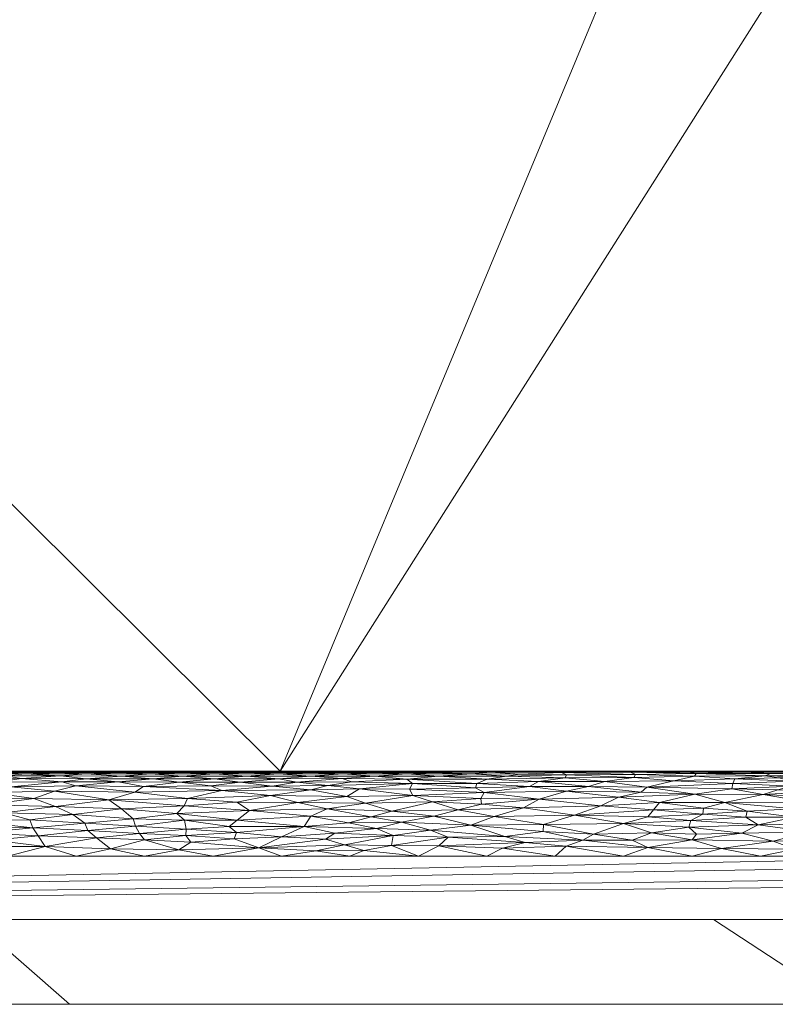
# Model space of a CAD drawing. Header units: millimetres. Extents: x -300 to 300, y 0 to 450.
# Tile 148 of 256: x 54 to 71, y 0 to 23. Entities that reach past the tile are written whole.
import ezdxf

# ---------------------------------------------------------------- set-up
doc = ezdxf.new("R2010")
doc.units = ezdxf.units.MM
doc.layers.add('A-GENM', color=13, linetype='Continuous')

# ---------------------------------------------------------------- blocks, each defined once
blk = doc.blocks.new('MODEL_CCAS0420-1080410R0 - MODEL_CCAS0420-1080410R0-453240-Preview')
at = {"layer": 'A-GENM', "lineweight": 9}
mesh = blk.add_polyface(dxfattribs=at)
corners = [(-296.159, -20, -110), (-295.657, -15.55, -110), (-294.177, -11.323, -110), (-291.793, -7.531, -110), (-288.625, -4.364, -110), (-284.831, -1.981, -110), (-280.602, -0.502, -110), (-276.147, 0, -110), (276.147, 0, -110), (280.596, -0.501, -110), (284.825, -1.978, -110), (288.619, -4.359, -110), (291.788, -7.525, -110), (294.174, -11.316, -110), (295.656, -15.545, -110), (296.159, -20, -110), (296.159, -426.171, -110), (295.658, -430.617, -110), (294.182, -434.842, -110), (291.802, -438.632, -110), (288.638, -441.797, -110), (284.848, -444.179, -110), (280.622, -445.657, -110), (276.171, -446.159, -110), (-276.171, -446.159, -110), (-280.617, -445.658, -110), (-284.842, -444.182, -110), (-288.632, -441.802, -110), (-291.797, -438.638, -110), (-294.179, -434.848, -110), (-295.657, -430.622, -110), (-296.159, -426.171, -110)]
mesh.append_faces([[corners[k] for k in face] for face in [(15, 12, 13, 14)]], dxfattribs={"vtx0": -1})
mesh.append_faces([[corners[k] for k in face] for face in [(16, 8, 15)]], dxfattribs={"vtx0": -1, "vtx1": -1})
mesh.append_faces([[corners[k] for k in face] for face in [(24, 31, 7, 8)]], dxfattribs={"vtx0": -1, "vtx1": -1, "vtx3": -1})
mesh.append_faces([[corners[k] for k in face] for face in [(31, 24, 25, 30), (18, 21, 22, 17), (17, 22, 23, 16)]], dxfattribs={"vtx0": -1, "vtx2": -1})
mesh.append_faces([[corners[k] for k in face] for face in [(0, 3, 4, 5), (0, 5, 6, 7)]], dxfattribs={"vtx0": -1, "vtx3": -1})
mesh.append_faces([[corners[k] for k in face] for face in [(28, 29, 27)]], dxfattribs={"vtx1": -1})
mesh.append_faces([[corners[k] for k in face] for face in [(25, 26, 30), (11, 12, 15, 10), (9, 10, 15, 8), (31, 0, 7)]], dxfattribs={"vtx1": -1, "vtx2": -1})
mesh.append_faces([[corners[k] for k in face] for face in [(23, 24, 8, 16)]], dxfattribs={"vtx1": -1, "vtx2": -1, "vtx3": -1})
mesh.append_faces([[corners[k] for k in face] for face in [(26, 27, 29, 30)]], dxfattribs={"vtx1": -1, "vtx3": -1})
mesh.append_faces([[corners[k] for k in face] for face in [(19, 20, 21, 18)]], dxfattribs={"vtx2": -1})
mesh.append_faces([[corners[k] for k in face] for face in [(0, 1, 2, 3)]], dxfattribs={"vtx3": -1})
mesh = blk.add_polyface(dxfattribs=at)
corners = [(279.918, 0, -2), (278.032, 0, -56), (276.147, 0, -110), (-276.147, 0, -110), (-278.032, 0, -56), (-279.918, 0, -2), (0, 0, -2)]
mesh.append_faces([[corners[k] for k in face] for face in [(6, 3, 4, 5)]], dxfattribs={"vtx0": -1})
mesh.append_faces([[corners[k] for k in face] for face in [(3, 6, 2)]], dxfattribs={"vtx0": -1, "vtx1": -1})
mesh.append_faces([[corners[k] for k in face] for face in [(1, 2, 6, 0)]], dxfattribs={"vtx1": -1})
mesh = blk.add_polyface(dxfattribs=at)
corners = [(279.918, 0, -2), (0, 0, -2), (-279.918, 0, -2), (-279.918, -0.586, -0.586), (-279.918, -2), (0, -2), (279.918, -2), (279.918, -0.586, -0.586), (-146.072, 0, -2), (-139.959, -2), (-209.938, -2), (-246.456, -2), (-73.036, 0, -2), (-212.995, 0, -2), (-69.979, -2), (-246.456, 0, -2), (146.072, -2), (139.959, 0, -2), (209.938, 0, -2), (246.456, 0, -2), (73.036, -2), (212.995, -2), (69.979, 0, -2), (246.456, -2), (-36.518, 0, -2), (-34.99, -2), (-52.485, -2), (34.99, 0, -2), (36.518, -2), (18.259, -2), (-263.187, -2), (-109.554, 0, -2), (-104.969, -2), (-122.464, -2), (263.187, 0, -2), (104.969, 0, -2), (109.554, -2), (91.295, -2), (-174.949, -2), (-179.533, 0, -2), (-162.803, 0, -2), (179.533, -2), (174.949, 0, -2), (192.444, 0, -2), (-157.454, -2), (-127.813, 0, -2), (-18.259, 0, -2), (-17.495, -2), (-229.726, 0, -2), (-228.197, -2), (229.726, -2), (228.197, 0, -2), (54.777, -2), (52.485, 0, -2), (-87.474, -2), (-91.295, 0, -2), (127.813, -2), (122.464, 0, -2), (-196.264, 0, -2), (-192.444, -2), (157.454, 0, -2), (162.803, -2), (-54.777, 0, -2), (17.495, 0, -2), (-263.187, 0, -2), (263.187, -2), (87.474, 0, -2), (196.264, -2)]
mesh.append_faces([[corners[k] for k in face] for face in [(44, 40, 38), (45, 33, 31), (46, 47, 1), (50, 51, 21), (52, 53, 28), (54, 55, 32), (56, 57, 36), (58, 59, 39), (60, 61, 42)]], dxfattribs={"vtx0": -1, "vtx1": -1})
mesh.append_faces([[corners[k] for k in face] for face in [(34, 65, 7), (30, 64, 3)]], dxfattribs={"vtx0": -1, "vtx1": -1, "vtx2": -1})
mesh.append_faces([[corners[k] for k in face] for face in [(5, 63, 1, 47), (42, 61, 41, 43), (19, 23, 65, 34), (32, 55, 31, 33), (28, 53, 27, 29), (39, 59, 38, 40), (36, 57, 35, 37), (21, 51, 18, 67), (63, 5, 29, 27), (67, 18, 43, 41), (37, 35, 66)]], dxfattribs={"vtx0": -1, "vtx2": -1})
mesh.append_faces([[corners[k] for k in face] for face in [(2, 3, 64)]], dxfattribs={"vtx1": -1})
mesh.append_faces([[corners[k] for k in face] for face in [(25, 47, 46, 24), (9, 33, 45, 8), (8, 40, 44, 9), (49, 10, 13, 48), (11, 49, 48, 15), (19, 51, 50, 23), (20, 37, 66, 22), (26, 25, 24, 62), (14, 26, 62, 12), (22, 53, 52, 20), (30, 11, 15, 64), (12, 55, 54, 14), (17, 57, 56, 16), (10, 59, 58, 13), (16, 61, 60, 17)]], dxfattribs={"vtx1": -1, "vtx3": -1})
mesh.append_faces([[corners[k] for k in face] for face in [(3, 4, 30), (65, 6, 7), (7, 0, 34)]], dxfattribs={"vtx2": -1})
mesh = blk.add_polyface(dxfattribs=at)
corners = [(-279.918, -2), (-292.651, -7.27), (-297.929, -20), (-297.929, -224.97), (-297.929, -429.94), (-292.661, -442.661), (-279.94, -447.929), (0, -447.929), (279.94, -447.929), (292.661, -442.661), (297.929, -429.94), (297.929, -224.97), (297.929, -20), (292.651, -7.27), (279.918, -2), (0, -2), (0, -3.5), (13.257, -3.5), (26.515, -3.5), (39.772, -3.5), (53.029, -3.5), (66.287, -3.5), (79.544, -3.5), (92.801, -3.5), (106.059, -3.5), (119.316, -3.5), (132.573, -3.5), (145.831, -3.5), (159.088, -3.5), (172.345, -3.5), (185.603, -3.5), (198.86, -3.5), (212.117, -3.5), (225.375, -3.5), (238.632, -3.5), (251.889, -3.5), (265.147, -3.5), (278.404, -3.5), (291.028, -7.487), (296.497, -19.511), (296.5, -32.769), (296.5, -46.026), (296.5, -59.283), (296.5, -72.541), (296.5, -85.798), (296.5, -99.055), (296.5, -112.313), (296.5, -125.57), (296.5, -138.827), (296.5, -152.085), (296.5, -165.342), (296.5, -178.599), (296.5, -191.857), (296.5, -205.114), (296.5, -218.371), (296.5, -231.629), (296.5, -244.886), (296.5, -258.143), (296.499, -271.401), (296.499, -284.658), (296.499, -297.915), (296.499, -311.173), (296.499, -324.43), (296.499, -337.687), (296.5, -350.945), (296.5, -364.202), (296.5, -377.459), (296.5, -390.717), (296.5, -403.974), (296.5, -417.231), (296.497, -430.489), (291.028, -442.513), (278.404, -446.5), (265.147, -446.5), (251.889, -446.5), (238.632, -446.5), (225.375, -446.5), (212.117, -446.5), (198.86, -446.5), (185.603, -446.5), (172.345, -446.5), (159.088, -446.5), (145.831, -446.5), (132.573, -446.5), (119.316, -446.5), (106.059, -446.5), (92.801, -446.5), (79.544, -446.5), (66.287, -446.5), (53.029, -446.5), (39.772, -446.5), (26.515, -446.5), (13.257, -446.5), (0, -446.5), (-12.926, -446.5), (-25.852, -446.5), (-38.777, -446.5), (-51.703, -446.5), (-64.629, -446.5), (-77.555, -446.5), (-90.48, -446.5), (-103.406, -446.5), (-116.332, -446.5), (-129.258, -446.5), (-142.183, -446.5), (-155.109, -446.5), (-168.035, -446.5), (-180.961, -446.5), (-193.887, -446.5), (-206.812, -446.5), (-219.738, -446.5), (-232.664, -446.5), (-245.59, -446.5), (-258.515, -446.5), (-271.441, -446.5), (-284.356, -445.968), (-294.544, -438.124), (-296.5, -425.35), (-296.5, -412.424), (-296.5, -399.498), (-296.5, -386.572), (-296.5, -373.646), (-296.5, -360.721), (-296.5, -347.795), (-296.499, -334.869), (-296.499, -321.943), (-296.499, -309.018), (-296.499, -296.092), (-296.499, -283.166), (-296.499, -270.24), (-296.5, -257.315), (-296.5, -244.389), (-296.5, -231.463), (-296.5, -218.537), (-296.5, -205.611), (-296.5, -192.686), (-296.5, -179.76), (-296.5, -166.834), (-296.5, -153.908), (-296.5, -140.983), (-296.5, -128.057), (-296.5, -115.131), (-296.5, -102.205), (-296.5, -89.28), (-296.5, -76.354), (-296.5, -63.428), (-296.5, -50.502), (-296.5, -37.576), (-296.5, -24.651), (-294.544, -11.876), (-284.356, -4.032), (-271.441, -3.5), (-258.515, -3.5), (-245.59, -3.5), (-232.664, -3.5), (-219.738, -3.5), (-206.812, -3.5), (-193.887, -3.5), (-180.961, -3.5), (-168.035, -3.5), (-155.109, -3.5), (-142.183, -3.5), (-129.258, -3.5), (-116.332, -3.5), (-103.406, -3.5), (-90.48, -3.5), (-77.555, -3.5), (-64.629, -3.5), (-51.703, -3.5), (-38.777, -3.5), (-25.852, -3.5), (-12.926, -3.5), (-294.538, -438.129), (-294.547, -438.108)]
mesh.append_faces([[corners[k] for k in face] for face in [(116, 172, 173)]])
mesh.append_faces([[corners[k] for k in face] for face in [(118, 4, 117), (6, 115, 5), (115, 6, 114), (7, 104, 6), (1, 150, 0), (151, 0, 150)]], dxfattribs={"vtx0": -1, "vtx1": -1})
mesh.append_faces([[corners[k] for k in face] for face in [(4, 124, 125), (7, 99, 100), (2, 148, 149), (149, 1, 2), (2, 141, 142), (0, 151, 152), (0, 160, 161, 15), (15, 165, 166), (15, 170, 171), (8, 81, 82, 7), (8, 72, 73), (11, 61, 62, 10), (12, 46, 47, 11), (38, 13, 14, 37), (13, 38, 39, 12)]], dxfattribs={"vtx0": -1, "vtx2": -1})
mesh.append_faces([[corners[k] for k in face] for face in [(4, 118, 119, 120), (4, 120, 121, 122), (3, 128, 129, 130), (3, 130, 131, 132), (3, 138, 139, 140), (0, 154, 155, 156), (0, 156, 157, 158), (15, 161, 162, 163), (15, 163, 164, 165), (8, 73, 74, 75), (7, 86, 87, 88), (7, 83, 84, 85), (10, 68, 69, 70), (11, 55, 56, 57), (14, 28, 29, 30), (14, 32, 33, 34), (15, 19, 20, 21), (12, 44, 45, 46), (11, 49, 50, 51), (11, 47, 48, 49), (12, 39, 40, 41)]], dxfattribs={"vtx0": -1, "vtx3": -1})
mesh.append_faces([[corners[k] for k in face] for face in [(123, 124, 4, 122), (127, 128, 3, 126), (113, 114, 6, 112), (111, 112, 6, 110), (109, 110, 6, 108), (107, 108, 6, 106), (96, 97, 7, 95), (105, 106, 6, 104), (103, 104, 7, 102), (101, 102, 7, 100), (98, 99, 7, 97), (94, 95, 7, 93), (135, 136, 3, 134), (137, 138, 3, 136), (133, 134, 3, 132), (145, 146, 2, 144), (147, 148, 2, 146), (143, 144, 2, 142), (149, 150, 1), (153, 154, 0, 152), (159, 160, 0, 158), (169, 170, 15, 168), (167, 168, 15, 166), (78, 79, 8, 77), (80, 81, 8, 79), (76, 77, 8, 75), (91, 92, 7, 90), (89, 90, 7, 88), (85, 86, 7), (82, 83, 7), (67, 68, 10, 66), (65, 66, 10, 64), (60, 61, 11, 59), (58, 59, 11, 57), (63, 64, 10, 62), (54, 55, 11, 53), (26, 27, 15, 25), (31, 32, 14, 30), (16, 17, 15, 171), (18, 19, 15, 17), (24, 25, 15, 23), (22, 23, 15, 21), (34, 35, 14), (52, 53, 11, 51), (36, 37, 14, 35), (42, 43, 12, 41), (43, 44, 12), (92, 93, 7)]], dxfattribs={"vtx1": -1, "vtx2": -1})
mesh.append_faces([[corners[k] for k in face] for face in [(3, 4, 125, 126), (2, 3, 140, 141), (71, 72, 8, 9), (70, 71, 9, 10), (27, 28, 14, 15)]], dxfattribs={"vtx1": -1, "vtx3": -1})
mesh.append_faces([[corners[k] for k in face] for face in [(4, 173, 117), (115, 172, 5)]], dxfattribs={"vtx2": -1})
mesh = blk.add_polyface(dxfattribs=at)
corners = [(-70.482, -5.321, -1.172), (-71.202, -5.396, -1.363), (-69.536, -5.388, -1.341), (-71.5, -5.062, -0.75), (-71.152, -4.956, -0.629), (-72.564, -5.03, -0.711), (-71.827, -5.152, -0.872), (-71.325, -5.447, -1.54), (-69.574, -5.449, -1.55), (-70.777, -4.56, -0.309), (-70.743, -4.421, -0.231), (-71.896, -4.414, -0.228), (-71.047, -5.5, -2), (-70.125, -5.495, -1.851), (-71.493, -5.494, -1.841), (-70.171, -3.681, -0.009), (-71.092, -3.5), (-71.9, -3.665, -0.008), (-71.39, -3.852, -0.035), (-73.295, -3.891, -0.043), (-72.247, -4.073, -0.09), (-72.707, -3.5), (-70.65, -4.037, -0.079), (-71.037, -4.238, -0.148), (-72.311, -5.472, -1.665), (-70.715, -5.477, -1.699), (-70.442, -5.215, -0.971), (-71.848, -5.268, -1.066), (-72.64, -5.353, -1.248), (-72.679, -5.427, -1.464), (-71.524, -5.344, -1.226), (-70.414, -5.087, -0.783), (-69.538, -4.964, -0.637), (-72.437, -4.892, -0.564), (-72.304, -4.754, -0.444), (-70.249, -4.76, -0.449), (-71.898, -4.613, -0.343), (-73.088, -4.271, -0.162), (-72.93, -5.493, -1.829), (-72.559, -5.5, -2), (-69.476, -3.883, -0.041), (-69.445, -4.339, -0.192), (-69.73, -4.488, -0.267)]
mesh.append_faces([[corners[k] for k in face] for face in [(21, 17, 16)]], dxfattribs={"vtx0": -1, "vtx1": -1})
mesh.append_faces([[corners[k] for k in face] for face in [(0, 1, 2), (3, 4, 5), (5, 6, 3), (1, 7, 8), (9, 10, 11), (12, 13, 14), (15, 16, 17), (18, 19, 20), (22, 20, 23), (7, 24, 25), (26, 27, 0), (1, 28, 29), (27, 28, 30), (29, 24, 7), (0, 30, 1), (6, 27, 26), (31, 6, 26), (31, 32, 4), (5, 4, 33), (34, 35, 36), (37, 11, 23), (23, 20, 37), (34, 4, 35), (34, 33, 4), (14, 13, 25), (25, 24, 14), (24, 38, 14), (20, 22, 18), (18, 15, 17), (17, 19, 18), (40, 18, 22), (23, 10, 41), (8, 7, 25), (29, 7, 1), (11, 36, 9), (9, 42, 10), (35, 9, 36), (23, 11, 10), (27, 30, 0), (28, 1, 30), (6, 31, 3), (4, 3, 31)]], dxfattribs={"vtx0": -1, "vtx1": -1, "vtx2": -1})
mesh.append_faces([[corners[k] for k in face] for face in [(39, 12, 14)]], dxfattribs={"vtx1": -1, "vtx2": -1})
mesh = blk.add_polyface(dxfattribs=at)
corners = [(-69.538, -4.964, -0.637), (-70.414, -5.087, -0.783), (-68.41, -5.124, -0.833), (-69.747, -4.634, -0.357), (-70.777, -4.56, -0.309), (-70.249, -4.76, -0.449), (-69.536, -5.388, -1.341), (-68.104, -5.351, -1.241), (-69.046, -5.273, -1.074), (-70.482, -5.321, -1.172), (-70.125, -5.495, -1.851), (-71.047, -5.5, -2), (-69.536, -5.5, -2), (-70.442, -5.215, -0.971), (-69.398, -4.183, -0.127), (-68.516, -4.046, -0.082), (-69.578, -4.02, -0.075), (-68.78, -5.495, -1.861), (-68.139, -5.423, -1.449), (-69.574, -5.449, -1.55), (-71.202, -5.396, -1.363), (-69.388, -5.48, -1.715), (-70.715, -5.477, -1.699), (-71.152, -4.956, -0.629), (-68.707, -4.76, -0.449), (-67.736, -4.887, -0.559), (-68.565, -4.594, -0.331), (-69.73, -4.488, -0.267), (-68.433, -4.429, -0.236), (-69.445, -4.339, -0.192), (-70.65, -4.037, -0.079), (-71.037, -4.238, -0.148), (-68.024, -5.5, -2), (-68.024, -5.48, -1.719), (-70.171, -3.681, -0.009), (-71.39, -3.852, -0.035), (-69.476, -3.883, -0.041), (-68.431, -3.705, -0.012), (-69.476, -3.5), (-68.059, -3.878, -0.04), (-67.86, -3.5), (-71.092, -3.5), (-67.859, -4.272, -0.162), (-70.743, -4.421, -0.231), (-68.271, -5.007, -0.685)]
mesh.append_faces([[corners[k] for k in face] for face in [(32, 17, 12), (38, 37, 40)]], dxfattribs={"vtx0": -1, "vtx1": -1})
mesh.append_faces([[corners[k] for k in face] for face in [(0, 1, 2), (3, 4, 5), (6, 7, 8), (9, 6, 8), (2, 13, 8), (14, 15, 16), (17, 10, 12), (7, 6, 18), (8, 13, 9), (19, 18, 6), (20, 19, 6), (10, 21, 22), (2, 1, 13), (5, 23, 0), (24, 0, 25), (24, 26, 3), (27, 28, 29), (26, 28, 27), (14, 30, 31), (33, 19, 21), (21, 10, 17), (33, 21, 17), (22, 21, 19), (34, 35, 36), (37, 34, 36), (37, 38, 34), (39, 37, 36), (36, 16, 15), (36, 15, 39), (42, 15, 14), (0, 24, 5), (3, 26, 27), (29, 42, 14), (31, 29, 14), (4, 3, 27), (24, 3, 5), (29, 43, 27), (0, 2, 44), (36, 30, 16), (14, 16, 30)]], dxfattribs={"vtx0": -1, "vtx1": -1, "vtx2": -1})
mesh.append_faces([[corners[k] for k in face] for face in [(10, 11, 12)]], dxfattribs={"vtx0": -1, "vtx2": -1})
mesh.append_faces([[corners[k] for k in face] for face in [(38, 41, 34)]], dxfattribs={"vtx1": -1, "vtx2": -1})
mesh = blk.add_polyface(dxfattribs=at)
corners = [(-68.431, -3.705, -0.012), (-68.059, -3.878, -0.04), (-66.899, -3.872, -0.039), (-65.972, -4.244, -0.151), (-67.859, -4.272, -0.162), (-66.702, -4.462, -0.253), (-65.494, -4.638, -0.359), (-67.322, -4.684, -0.392), (-65.865, -4.84, -0.516), (-67.736, -4.887, -0.559), (-66.513, -5.03, -0.711), (-68.104, -5.351, -1.241), (-66.513, -5.417, -1.43), (-66.477, -5.343, -1.222), (-68.78, -5.495, -1.861), (-66.918, -5.493, -1.832), (-68.024, -5.48, -1.719), (-67.146, -4.017, -0.074), (-66.393, -5.471, -1.659), (-68.139, -5.423, -1.449), (-69.574, -5.449, -1.55), (-65.851, -5.256, -1.043), (-67.419, -5.263, -1.056), (-69.046, -5.273, -1.074), (-68.41, -5.124, -0.833), (-67.031, -5.141, -0.856), (-65.637, -5.142, -0.857), (-68.271, -5.007, -0.685), (-68.433, -4.429, -0.236), (-68.707, -4.76, -0.449), (-69.538, -4.964, -0.637), (-68.516, -4.046, -0.082), (-66.513, -5.5, -2), (-65.493, -5.494, -1.84), (-68.024, -5.5, -2), (-66.507, -3.733, -0.015), (-67.86, -3.5), (-65.959, -4.08, -0.092), (-68.565, -4.594, -0.331), (-69.445, -4.339, -0.192), (-66.245, -3.5), (-65.534, -3.822, -0.029)]
mesh.append_faces([[corners[k] for k in face] for face in [(0, 1, 2), (3, 4, 5), (6, 7, 8), (8, 9, 10), (11, 12, 13), (14, 15, 16), (17, 4, 3), (16, 15, 18), (19, 12, 11), (16, 19, 20), (13, 21, 22), (11, 13, 22), (23, 11, 22), (23, 22, 24), (10, 25, 26), (27, 10, 9), (18, 19, 16), (28, 5, 4), (27, 25, 10), (8, 7, 9), (29, 9, 7), (27, 9, 30), (7, 6, 5), (17, 1, 31), (32, 33, 15), (19, 18, 12), (24, 22, 25), (21, 25, 22), (18, 15, 33), (15, 14, 34), (35, 36, 0), (4, 17, 31), (2, 1, 17), (2, 17, 37), (0, 2, 35), (38, 29, 7), (5, 38, 7), (5, 28, 38), (4, 39, 28), (27, 24, 25), (17, 3, 37), (2, 41, 35)]], dxfattribs={"vtx0": -1, "vtx1": -1, "vtx2": -1})
mesh.append_faces([[corners[k] for k in face] for face in [(34, 32, 15), (40, 36, 35)]], dxfattribs={"vtx1": -1, "vtx2": -1})
mesh = blk.add_polyface(dxfattribs=at)
corners = [(-66.513, -5.417, -1.43), (-65.406, -5.43, -1.476), (-65.096, -5.386, -1.333), (-65.637, -5.142, -0.857), (-67.031, -5.141, -0.856), (-65.851, -5.256, -1.043), (-65.001, -5.5, -2), (-64.105, -5.494, -1.849), (-65.493, -5.494, -1.84), (-65.494, -4.638, -0.359), (-64.804, -4.431, -0.236), (-66.702, -4.462, -0.253), (-64.567, -4.997, -0.673), (-65.865, -4.84, -0.516), (-66.513, -5.03, -0.711), (-64.364, -5.112, -0.816), (-64.396, -5.215, -0.971), (-66.477, -5.343, -1.222), (-64.269, -5.439, -1.509), (-64.72, -5.477, -1.695), (-63.358, -5.472, -1.665), (-64.997, -3.687, -0.01), (-66.245, -3.5), (-66.507, -3.733, -0.015), (-63.489, -5.5, -2), (-63.953, -4.592, -0.329), (-65.972, -4.244, -0.151), (-64.25, -4.227, -0.144), (-63.303, -4.112, -0.102), (-65.056, -3.963, -0.059), (-64.642, -5.312, -1.153), (-63.489, -5.388, -1.341), (-64.487, -4.86, -0.534), (-64.508, -4.725, -0.422), (-63.377, -4.441, -0.242), (-65.959, -4.08, -0.092), (-66.899, -3.872, -0.039), (-65.534, -3.822, -0.029), (-63.499, -3.739, -0.016), (-66.393, -5.471, -1.659), (-66.513, -5.5, -2), (-64.629, -3.5), (-63.719, -3.948, -0.056)]
mesh.append_faces([[corners[k] for k in face] for face in [(24, 7, 6), (22, 21, 41)]], dxfattribs={"vtx0": -1, "vtx1": -1})
mesh.append_faces([[corners[k] for k in face] for face in [(0, 1, 2), (3, 4, 5), (6, 7, 8), (9, 10, 11), (12, 13, 14), (15, 3, 16), (0, 2, 17), (18, 19, 20), (21, 22, 23), (25, 10, 9), (26, 10, 27), (28, 29, 27), (14, 3, 12), (30, 16, 5), (2, 18, 31), (18, 2, 1), (30, 5, 17), (30, 17, 2), (3, 5, 16), (3, 15, 12), (12, 32, 13), (31, 30, 2), (13, 32, 33), (10, 26, 11), (10, 34, 27), (35, 29, 36), (29, 37, 36), (38, 21, 37), (8, 7, 19), (8, 19, 39), (1, 19, 18), (35, 27, 29), (38, 41, 21), (25, 9, 33), (37, 42, 38), (0, 39, 1), (19, 1, 39), (13, 33, 9), (27, 35, 26), (37, 21, 23), (37, 29, 42)]], dxfattribs={"vtx0": -1, "vtx1": -1, "vtx2": -1})
mesh.append_faces([[corners[k] for k in face] for face in [(40, 6, 8)]], dxfattribs={"vtx1": -1, "vtx2": -1})
mesh = blk.add_polyface(dxfattribs=at)
corners = [(-62.738, -5.439, -1.508), (-61.978, -5.388, -1.34), (-63.489, -5.388, -1.341), (-61.978, -5.5, -2), (-62.733, -5.494, -1.839), (-63.489, -5.5, -2), (-63.719, -3.948, -0.056), (-65.056, -3.963, -0.059), (-63.303, -4.112, -0.102), (-62.415, -3.988, -0.066), (-61.273, -3.765, -0.02), (-62.383, -3.747, -0.017), (-62.739, -5.314, -1.157), (-62.808, -5.078, -0.771), (-61.621, -5.089, -0.785), (-62.887, -4.932, -0.604), (-62.873, -5.215, -0.971), (-64.396, -5.215, -0.971), (-62.388, -4.558, -0.308), (-63.377, -4.441, -0.242), (-63.953, -4.592, -0.329), (-63.344, -4.776, -0.461), (-61.765, -4.747, -0.438), (-61.442, -5.251, -1.034), (-63.358, -5.472, -1.665), (-61.978, -5.473, -1.674), (-64.105, -5.494, -1.849), (-64.269, -5.439, -1.509), (-64.642, -5.312, -1.153), (-64.567, -4.997, -0.673), (-64.364, -5.112, -0.816), (-64.72, -5.477, -1.695), (-62.617, -4.298, -0.173), (-62.027, -4.149, -0.115), (-63.013, -3.5), (-63.499, -3.739, -0.016), (-61.901, -4.422, -0.232), (-64.25, -4.227, -0.144), (-64.804, -4.431, -0.236), (-64.629, -3.5), (-61.723, -3.634, -0.005), (-61.397, -3.5), (-64.487, -4.86, -0.534), (-64.508, -4.725, -0.422)]
mesh.append_faces([[corners[k] for k in face] for face in [(3, 4, 5)]], dxfattribs={"vtx0": -1, "vtx1": -1})
mesh.append_faces([[corners[k] for k in face] for face in [(0, 1, 2), (6, 7, 8), (9, 10, 11), (1, 12, 2), (13, 14, 15), (16, 17, 12), (18, 19, 20), (21, 15, 22), (18, 21, 22), (16, 12, 23), (24, 4, 25), (26, 5, 4), (27, 0, 2), (24, 25, 0), (28, 2, 12), (15, 29, 13), (18, 20, 21), (12, 17, 28), (30, 16, 13), (27, 24, 0), (24, 31, 26), (24, 26, 4), (32, 33, 8), (16, 14, 13), (11, 34, 35), (18, 36, 19), (37, 19, 32), (38, 20, 19), (16, 30, 17), (13, 29, 30), (34, 11, 40), (11, 35, 6), (8, 33, 9), (8, 9, 6), (32, 8, 37), (11, 6, 9), (19, 36, 32), (15, 21, 42), (15, 42, 29), (43, 42, 21), (20, 43, 21)]], dxfattribs={"vtx0": -1, "vtx1": -1, "vtx2": -1})
mesh.append_faces([[corners[k] for k in face] for face in [(40, 41, 34)]], dxfattribs={"vtx0": -1, "vtx2": -1})
mesh.append_faces([[corners[k] for k in face] for face in [(34, 39, 35)]], dxfattribs={"vtx1": -1, "vtx2": -1})
mesh = blk.add_polyface(dxfattribs=at)
corners = [(-61.978, -5.473, -1.674), (-60.466, -5.474, -1.675), (-61.227, -5.439, -1.507), (-61.326, -4.909, -0.58), (-62.887, -4.932, -0.604), (-61.621, -5.089, -0.785), (-59.701, -5.494, -1.839), (-61.198, -5.494, -1.839), (-62.733, -5.494, -1.839), (-61.901, -4.422, -0.232), (-60.477, -4.442, -0.242), (-61.362, -4.284, -0.167), (-60.319, -4.195, -0.132), (-62.027, -4.149, -0.115), (-62.873, -5.215, -0.971), (-60.873, -5.164, -0.891), (-62.738, -5.439, -1.508), (-62.388, -4.558, -0.308), (-61.765, -4.747, -0.438), (-60.857, -4.613, -0.343), (-59.25, -3.697, -0.011), (-61.273, -3.765, -0.02), (-60.823, -3.896, -0.044), (-61.04, -4.038, -0.08), (-60.17, -4.762, -0.451), (-61.442, -5.251, -1.034), (-60.143, -5.243, -1.02), (-59.715, -5.439, -1.508), (-60.466, -5.388, -1.341), (-61.978, -5.388, -1.34), (-61.218, -5.333, -1.199), (-62.739, -5.314, -1.157), (-61.978, -5.5, -2), (-60.466, -5.5, -2), (-60.475, -5.06, -0.748), (-59.72, -5.321, -1.173), (-60.59, -3.626, -0.005), (-59.782, -3.5), (-61.397, -3.5), (-62.415, -3.988, -0.066), (-61.723, -3.634, -0.005), (-62.383, -3.747, -0.017), (-59.781, -3.952, -0.057), (-62.617, -4.298, -0.173)]
mesh.append_faces([[corners[k] for k in face] for face in [(0, 1, 2), (3, 4, 5), (6, 1, 7), (8, 7, 0), (9, 10, 11), (11, 12, 13), (5, 14, 15), (16, 0, 2), (17, 18, 19), (20, 21, 22), (13, 12, 23), (18, 3, 24), (19, 18, 24), (19, 10, 9), (25, 26, 15), (2, 27, 28), (27, 2, 1), (29, 2, 28), (2, 29, 16), (28, 30, 29), (29, 30, 31), (7, 8, 32), (6, 7, 33), (7, 1, 0), (15, 14, 25), (5, 15, 34), (30, 26, 25), (3, 5, 34), (35, 30, 28), (31, 30, 25), (39, 23, 22), (40, 21, 36), (40, 36, 38), (41, 21, 40), (22, 23, 42), (13, 23, 39), (13, 43, 11), (9, 11, 43), (10, 12, 11), (9, 17, 19), (18, 4, 3), (39, 22, 21)]], dxfattribs={"vtx0": -1, "vtx1": -1, "vtx2": -1})
mesh.append_faces([[corners[k] for k in face] for face in [(36, 37, 38)]], dxfattribs={"vtx0": -1, "vtx2": -1})
mesh.append_faces([[corners[k] for k in face] for face in [(32, 33, 7)]], dxfattribs={"vtx1": -1, "vtx2": -1})
mesh = blk.add_polyface(dxfattribs=at)
corners = [(-59.72, -5.321, -1.173), (-60.466, -5.388, -1.341), (-58.954, -5.388, -1.339), (-60.319, -4.195, -0.132), (-60.477, -4.442, -0.242), (-58.736, -4.345, -0.195), (-61.326, -4.909, -0.58), (-60.475, -5.06, -0.748), (-59.521, -4.927, -0.599), (-59.701, -5.494, -1.839), (-58.954, -5.5, -2), (-58.194, -5.494, -1.838), (-59.715, -5.439, -1.508), (-58.954, -5.473, -1.674), (-58.203, -5.438, -1.507), (-59.781, -3.952, -0.057), (-58.665, -3.904, -0.046), (-59.25, -3.697, -0.011), (-59.025, -4.574, -0.318), (-60.143, -5.243, -1.02), (-59.56, -5.153, -0.875), (-60.873, -5.164, -0.891), (-57.56, -4.861, -0.535), (-58.725, -4.77, -0.457), (-58.808, -5.244, -1.022), (-58.117, -5.159, -0.884), (-57.31, -4.501, -0.274), (-60.17, -4.762, -0.451), (-60.857, -4.613, -0.343), (-61.04, -4.038, -0.08), (-57.484, -4.687, -0.394), (-58.37, -5.049, -0.734), (-58.199, -5.326, -1.184), (-61.218, -5.333, -1.199), (-60.466, -5.474, -1.675), (-60.466, -5.5, -2), (-59.782, -3.5), (-60.59, -3.626, -0.005), (-58.721, -4.055, -0.084), (-58.549, -4.201, -0.134), (-57.524, -3.981, -0.064), (-57.638, -3.831, -0.031), (-58.166, -3.5), (-61.273, -3.765, -0.02), (-60.823, -3.896, -0.044)]
mesh.append_faces([[corners[k] for k in face] for face in [(0, 1, 2), (3, 4, 5), (6, 7, 8), (9, 10, 11), (2, 1, 12), (12, 13, 14), (15, 16, 17), (4, 18, 5), (19, 20, 21), (22, 23, 8), (24, 25, 20), (18, 26, 5), (27, 8, 23), (28, 18, 4), (23, 18, 27), (15, 29, 3), (18, 23, 30), (6, 8, 27), (7, 31, 8), (22, 8, 31), (18, 28, 27), (14, 2, 12), (2, 32, 0), (0, 19, 33), (9, 11, 13), (34, 9, 13), (12, 34, 13), (0, 32, 24), (20, 31, 7), (31, 20, 25), (21, 20, 7), (0, 24, 19), (20, 19, 24), (17, 36, 37), (38, 16, 15), (15, 3, 38), (39, 3, 5), (40, 16, 38), (17, 16, 41), (3, 39, 38), (17, 37, 43), (17, 44, 15)]], dxfattribs={"vtx0": -1, "vtx1": -1, "vtx2": -1})
mesh.append_faces([[corners[k] for k in face] for face in [(17, 42, 36)]], dxfattribs={"vtx0": -1, "vtx2": -1})
mesh.append_faces([[corners[k] for k in face] for face in [(35, 10, 9)]], dxfattribs={"vtx1": -1, "vtx2": -1})
mesh = blk.add_polyface(dxfattribs=at)
corners = [(-58.194, -5.494, -1.838), (-56.689, -5.494, -1.839), (-57.443, -5.473, -1.674), (-58.665, -3.904, -0.046), (-57.524, -3.981, -0.064), (-57.638, -3.831, -0.031), (-56.687, -5.438, -1.507), (-57.443, -5.388, -1.339), (-58.203, -5.438, -1.507), (-57.365, -5.242, -1.017), (-58.199, -5.326, -1.184), (-56.755, -5.324, -1.179), (-58.954, -5.473, -1.674), (-55.931, -5.473, -1.674), (-57.484, -4.687, -0.394), (-57.56, -4.861, -0.535), (-55.706, -4.823, -0.502), (-56.318, -5.004, -0.681), (-58.37, -5.049, -0.734), (-58.725, -4.77, -0.457), (-58.117, -5.159, -0.884), (-56.523, -5.141, -0.857), (-57.53, -4.131, -0.109), (-56.432, -4.035, -0.079), (-58.549, -4.201, -0.134), (-58.721, -4.055, -0.084), (-56.005, -4.616, -0.345), (-57.31, -4.501, -0.274), (-58.808, -5.244, -1.022), (-59.025, -4.574, -0.318), (-56.28, -4.382, -0.212), (-57.495, -4.35, -0.197), (-57.358, -3.65, -0.007), (-59.25, -3.697, -0.011), (-55.931, -5.5, -2), (-57.443, -5.5, -2), (-58.954, -5.388, -1.339), (-58.954, -5.5, -2), (-56.001, -5.386, -1.334), (-55.926, -5.25, -1.032), (-56.55, -3.5), (-58.166, -3.5), (-56.337, -4.204, -0.135), (-58.736, -4.345, -0.195), (-56.546, -3.886, -0.042)]
mesh.append_faces([[corners[k] for k in face] for face in [(34, 1, 35), (35, 0, 37)]], dxfattribs={"vtx0": -1, "vtx1": -1})
mesh.append_faces([[corners[k] for k in face] for face in [(0, 1, 2), (3, 4, 5), (6, 7, 8), (9, 10, 11), (8, 12, 2), (6, 2, 13), (14, 15, 16), (17, 15, 18), (19, 15, 14), (20, 21, 18), (4, 22, 23), (24, 22, 25), (14, 26, 27), (28, 10, 9), (14, 27, 29), (27, 30, 31), (22, 4, 25), (5, 32, 33), (2, 1, 13), (12, 0, 2), (2, 6, 8), (36, 8, 7), (7, 10, 36), (1, 0, 35), (11, 10, 7), (38, 11, 7), (11, 39, 9), (6, 38, 7), (20, 28, 9), (18, 21, 17), (21, 20, 9), (23, 22, 42), (31, 43, 27), (42, 22, 31), (33, 32, 41), (32, 5, 44), (4, 44, 5), (44, 4, 23), (42, 31, 30), (24, 31, 22), (31, 24, 43)]], dxfattribs={"vtx0": -1, "vtx1": -1, "vtx2": -1})
mesh.append_faces([[corners[k] for k in face] for face in [(32, 40, 41)]], dxfattribs={"vtx0": -1, "vtx2": -1})
mesh = blk.add_polyface(dxfattribs=at)
corners = [(-55.171, -5.326, -1.185), (-55.926, -5.25, -1.032), (-56.755, -5.324, -1.179), (-53.937, -4.857, -0.532), (-54.444, -4.669, -0.381), (-55.706, -4.823, -0.502), (-56.001, -5.386, -1.334), (-56.005, -4.616, -0.345), (-55.173, -5.441, -1.518), (-55.931, -5.473, -1.674), (-54.492, -5.474, -1.679), (-55.141, -4.276, -0.164), (-54.858, -4.479, -0.262), (-53.843, -4.354, -0.198), (-56.318, -5.004, -0.681), (-54.925, -5.158, -0.881), (-54.42, -5.028, -0.709), (-56.337, -4.204, -0.135), (-55.208, -4.101, -0.099), (-56.432, -4.035, -0.079), (-56.28, -4.382, -0.212), (-57.484, -4.687, -0.394), (-57.56, -4.861, -0.535), (-56.523, -5.141, -0.857), (-55.416, -3.926, -0.05), (-54.036, -3.978, -0.063), (-54.205, -3.728, -0.015), (-55.742, -3.671, -0.008), (-57.358, -3.65, -0.007), (-56.546, -3.886, -0.042), (-53.911, -4.162, -0.119), (-54.935, -3.5), (-55.175, -5.494, -1.839), (-56.689, -5.494, -1.839), (-55.931, -5.5, -2), (-54.419, -5.5, -2), (-56.687, -5.438, -1.507), (-54.565, -5.392, -1.351), (-54.593, -5.252, -1.036), (-57.365, -5.242, -1.017), (-53.731, -5.44, -1.512), (-53.643, -5.331, -1.196), (-56.55, -3.5), (-57.31, -4.501, -0.274)]
mesh.append_faces([[corners[k] for k in face] for face in [(0, 1, 2), (3, 4, 5), (0, 2, 6), (5, 4, 7), (8, 9, 10), (11, 12, 13), (7, 4, 12), (14, 15, 16), (16, 5, 14), (17, 18, 19), (18, 17, 11), (20, 12, 11), (12, 20, 7), (7, 21, 5), (14, 5, 22), (14, 23, 15), (5, 16, 3), (24, 25, 26), (18, 25, 24), (27, 28, 29), (30, 18, 11), (31, 27, 26), (32, 10, 9), (33, 32, 9), (33, 34, 32), (8, 36, 9), (36, 8, 6), (6, 37, 0), (1, 38, 15), (23, 39, 1), (23, 1, 15), (38, 1, 0), (40, 37, 8), (8, 37, 6), (41, 38, 0), (27, 42, 28), (24, 26, 27), (19, 18, 24), (29, 19, 24), (20, 11, 17), (20, 43, 7), (27, 29, 24)]], dxfattribs={"vtx0": -1, "vtx1": -1, "vtx2": -1})
mesh.append_faces([[corners[k] for k in face] for face in [(27, 31, 42)]], dxfattribs={"vtx0": -1, "vtx2": -1})
mesh.append_faces([[corners[k] for k in face] for face in [(34, 35, 32)]], dxfattribs={"vtx1": -1, "vtx2": -1})
mesh = blk.add_polyface(dxfattribs=at)
corners = [(-53.319, -3.5), (-54.205, -3.728, -0.015), (-53.035, -3.728, -0.015), (-53.053, -5.475, -1.685), (-54.492, -5.474, -1.679), (-53.664, -5.494, -1.849), (-55.175, -5.494, -1.839), (-54.419, -5.5, -2), (-52.156, -5.494, -1.839), (-53.731, -5.44, -1.512), (-55.173, -5.441, -1.518), (-53.043, -5.244, -1.022), (-54.593, -5.252, -1.036), (-53.643, -5.331, -1.196), (-52.107, -5.321, -1.174), (-54.42, -5.028, -0.709), (-54.925, -5.158, -0.881), (-53.4, -5.13, -0.841), (-52.834, -4.706, -0.408), (-51.477, -4.505, -0.277), (-53.228, -4.521, -0.286), (-53.843, -4.354, -0.198), (-52.416, -4.33, -0.188), (-52.886, -5.001, -0.678), (-55.141, -4.276, -0.164), (-53.911, -4.162, -0.119), (-54.444, -4.669, -0.381), (-54.858, -4.479, -0.262), (-53.937, -4.857, -0.532), (-52.14, -4.867, -0.54), (-52.185, -3.629, -0.005), (-52.357, -5.445, -1.533), (-52.908, -5.5, -2), (-55.171, -5.326, -1.185), (-54.565, -5.392, -1.351), (-53.244, -5.394, -1.356), (-51.697, -5.133, -0.845), (-52.354, -4.185, -0.128), (-52.692, -4.044, -0.081), (-54.036, -3.978, -0.063), (-52.963, -3.876, -0.04), (-51.915, -3.771, -0.021), (-55.208, -4.101, -0.099), (-54.935, -3.5)]
mesh.append_faces([[corners[k] for k in face] for face in [(32, 5, 7)]], dxfattribs={"vtx0": -1, "vtx1": -1})
mesh.append_faces([[corners[k] for k in face] for face in [(0, 1, 2), (3, 4, 5), (5, 6, 7), (5, 8, 3), (4, 9, 10), (11, 12, 13), (11, 13, 14), (15, 16, 17), (18, 19, 20), (21, 20, 22), (17, 23, 15), (24, 21, 25), (20, 26, 18), (20, 27, 26), (28, 29, 18), (23, 28, 15), (28, 18, 26), (30, 0, 2), (3, 31, 9), (8, 5, 32), (13, 33, 34), (35, 34, 9), (13, 35, 14), (16, 12, 17), (23, 17, 36), (28, 23, 29), (5, 4, 6), (4, 3, 9), (34, 35, 13), (17, 12, 11), (31, 35, 9), (20, 21, 27), (22, 37, 25), (22, 25, 21), (25, 38, 39), (38, 40, 39), (40, 1, 39), (1, 40, 2), (40, 41, 2), (39, 42, 25), (25, 37, 38), (11, 36, 17)]], dxfattribs={"vtx0": -1, "vtx1": -1, "vtx2": -1})
mesh.append_faces([[corners[k] for k in face] for face in [(0, 43, 1)]], dxfattribs={"vtx1": -1, "vtx2": -1})
mesh = blk.add_polyface(dxfattribs=at)
corners = [(0, -113.079, -5), (74.359, -113.079, -5), (148.718, -113.079, -5), (223.077, -113.079, -5), (294.5, -132.968, -5), (294.499, -81.318, -5), (294.499, -29.667, -5), (258.762, -5.5, -5), (206.609, -5.5, -5), (154.956, -5.5, -5), (103.303, -5.5, -5), (51.652, -5.5, -5), (0, -5.5, -5), (-59.752, -5.5, -5), (-119.504, -5.5, -5), (-179.256, -5.5, -5), (-239.009, -5.5, -5), (-294.499, -25.775, -5), (-289.1, -8.453, -5), (-294.499, -73.214, -5), (-294.5, -132.968, -5), (-275.116, -113.088, -5), (-244.547, -113.079, -5), (-213.979, -113.079, -5), (-183.41, -113.079, -5), (-152.842, -113.079, -5), (-122.274, -113.079, -5), (-91.705, -113.079, -5), (-61.137, -113.079, -5), (-30.568, -113.079, -5), (-119.5, -65, -5), (-114.374, -52.626, -5), (-102, -47.5, -5), (-89.626, -52.626, -5), (-84.5, -65, -5), (-89.626, -77.374, -5), (-102, -82.5, -5), (-114.374, -77.374, -5), (17.5, -65, -5), (12.374, -77.374, -5), (0, -82.5, -5), (-12.374, -77.374, -5), (-17.5, -65, -5), (-12.374, -52.626, -5), (0, -47.5, -5), (12.374, -52.626, -5), (119.5, -65, -5), (114.374, -77.374, -5), (102, -82.5, -5), (89.626, -77.374, -5), (84.5, -65, -5), (89.626, -52.626, -5), (102, -47.5, -5), (114.374, -52.626, -5), (-290.42, -24.284, -5)]
mesh.append_faces([[corners[k] for k in face] for face in [(18, 17, 54)]])
mesh.append_faces([[corners[k] for k in face] for face in [(32, 14, 31), (42, 29, 41), (50, 1, 49), (8, 3, 7), (53, 10, 52)]], dxfattribs={"vtx0": -1, "vtx1": -1})
mesh.append_faces([[corners[k] for k in face] for face in [(13, 34, 42, 43)]], dxfattribs={"vtx0": -1, "vtx1": -1, "vtx3": -1})
mesh.append_faces([[corners[k] for k in face] for face in [(30, 24, 25, 37), (16, 22, 23, 15), (35, 27, 28, 34), (37, 25, 26, 36), (36, 26, 27, 35), (31, 14, 15, 30), (13, 33, 34), (0, 40, 41, 29), (11, 50, 51, 10), (12, 44, 45, 11), (10, 51, 52)]], dxfattribs={"vtx0": -1, "vtx2": -1})
mesh.append_faces([[corners[k] for k in face] for face in [(19, 21, 22, 16), (15, 23, 24, 30), (11, 45, 38, 50)]], dxfattribs={"vtx0": -1, "vtx2": -1, "vtx3": -1})
mesh.append_faces([[corners[k] for k in face] for face in [(20, 21, 19)]], dxfattribs={"vtx1": -1})
mesh.append_faces([[corners[k] for k in face] for face in [(47, 48, 2)]], dxfattribs={"vtx1": -1, "vtx2": -1})
mesh.append_faces([[corners[k] for k in face] for face in [(28, 29, 42, 34), (38, 39, 1, 50), (46, 47, 2, 9)]], dxfattribs={"vtx1": -1, "vtx2": -1, "vtx3": -1})
mesh.append_faces([[corners[k] for k in face] for face in [(13, 14, 32, 33), (12, 13, 43, 44), (39, 40, 0, 1), (48, 49, 1, 2), (2, 3, 8, 9), (53, 46, 9, 10)]], dxfattribs={"vtx1": -1, "vtx3": -1})
mesh.append_faces([[corners[k] for k in face] for face in [(16, 54, 19), (5, 6, 7)]], dxfattribs={"vtx2": -1})
mesh.append_faces([[corners[k] for k in face] for face in [(3, 4, 5, 7)]], dxfattribs={"vtx2": -1, "vtx3": -1})
mesh = blk.add_polyface(dxfattribs=at)
corners = [(-6.047, -5.5, -2), (0, -5.5, -3.5), (0, -5.5, -2), (-59.752, -5.5, -5), (-56.017, -5.5, -5), (-60.466, -5.5, -2), (-63.486, -5.5, -5), (-66.513, -5.5, -2), (-70.955, -5.5, -5), (-67.221, -5.5, -5), (-26.141, -5.5, -5), (-22.407, -5.5, -5), (-24.186, -5.5, -2), (-52.283, -5.5, -5), (-54.419, -5.5, -2), (-36.28, -5.5, -2), (-33.61, -5.5, -5), (-30.233, -5.5, -2), (-18.672, -5.5, -5), (-14.938, -5.5, -5), (-18.14, -5.5, -2), (-12.093, -5.5, -2), (-3, -5.5, -5), (-29.876, -5.5, -5), (-44.814, -5.5, -5), (-42.326, -5.5, -2), (-48.373, -5.5, -2), (0, -5.5, -5), (-74.69, -5.5, -5), (-72.559, -5.5, -2), (-85.893, -5.5, -5), (-90.699, -5.5, -2), (-89.628, -5.5, -5), (-7.469, -5.5, -5), (-41.079, -5.5, -5), (-11.203, -5.5, -5), (-48.548, -5.5, -5), (-78.424, -5.5, -5), (-78.606, -5.5, -2), (-82.159, -5.5, -5), (-93.362, -5.5, -5), (-96.746, -5.5, -2), (-84.652, -5.5, -2), (-37.345, -5.5, -5)]
mesh.append_faces([[corners[k] for k in face] for face in [(0, 1, 2)]], dxfattribs={"vtx0": -1})
mesh.append_faces([[corners[k] for k in face] for face in [(15, 16, 17), (20, 19, 21), (17, 10, 12), (30, 31, 32), (25, 34, 15), (29, 8, 7), (14, 13, 26), (42, 39, 38), (43, 15, 34)]], dxfattribs={"vtx0": -1, "vtx1": -1})
mesh.append_faces([[corners[k] for k in face] for face in [(0, 22, 1)]], dxfattribs={"vtx0": -1, "vtx1": -1, "vtx2": -1})
mesh.append_faces([[corners[k] for k in face] for face in [(24, 25, 26), (4, 14, 5), (0, 33, 22), (6, 5, 7), (40, 31, 41), (15, 43, 16), (25, 24, 34)]], dxfattribs={"vtx0": -1, "vtx2": -1})
mesh.append_faces([[corners[k] for k in face] for face in [(7, 8, 9, 6), (17, 16, 23, 10), (26, 13, 36, 24)]], dxfattribs={"vtx0": -1, "vtx3": -1})
mesh.append_faces([[corners[k] for k in face] for face in [(3, 4, 5, 6), (10, 11, 12), (4, 13, 14), (18, 19, 20), (20, 12, 11), (28, 8, 29), (35, 33, 21, 19), (37, 28, 38, 39), (29, 38, 28), (11, 18, 20), (40, 32, 31), (42, 31, 30), (0, 21, 33), (30, 39, 42)]], dxfattribs={"vtx1": -1, "vtx2": -1})
mesh.append_faces([[corners[k] for k in face] for face in [(22, 27, 1)]], dxfattribs={"vtx2": -1})

msp = doc.modelspace()

# ---------------------------------------------------------------- block references
at = {"layer": 'A-GENM', "lineweight": 9, "rotation": 180}
msp.add_blockref('MODEL_CCAS0420-1080410R0 - MODEL_CCAS0420-1080410R0-453240-Preview', (0, 0, 850), dxfattribs=at)

doc.saveas('drawing.dxf')
